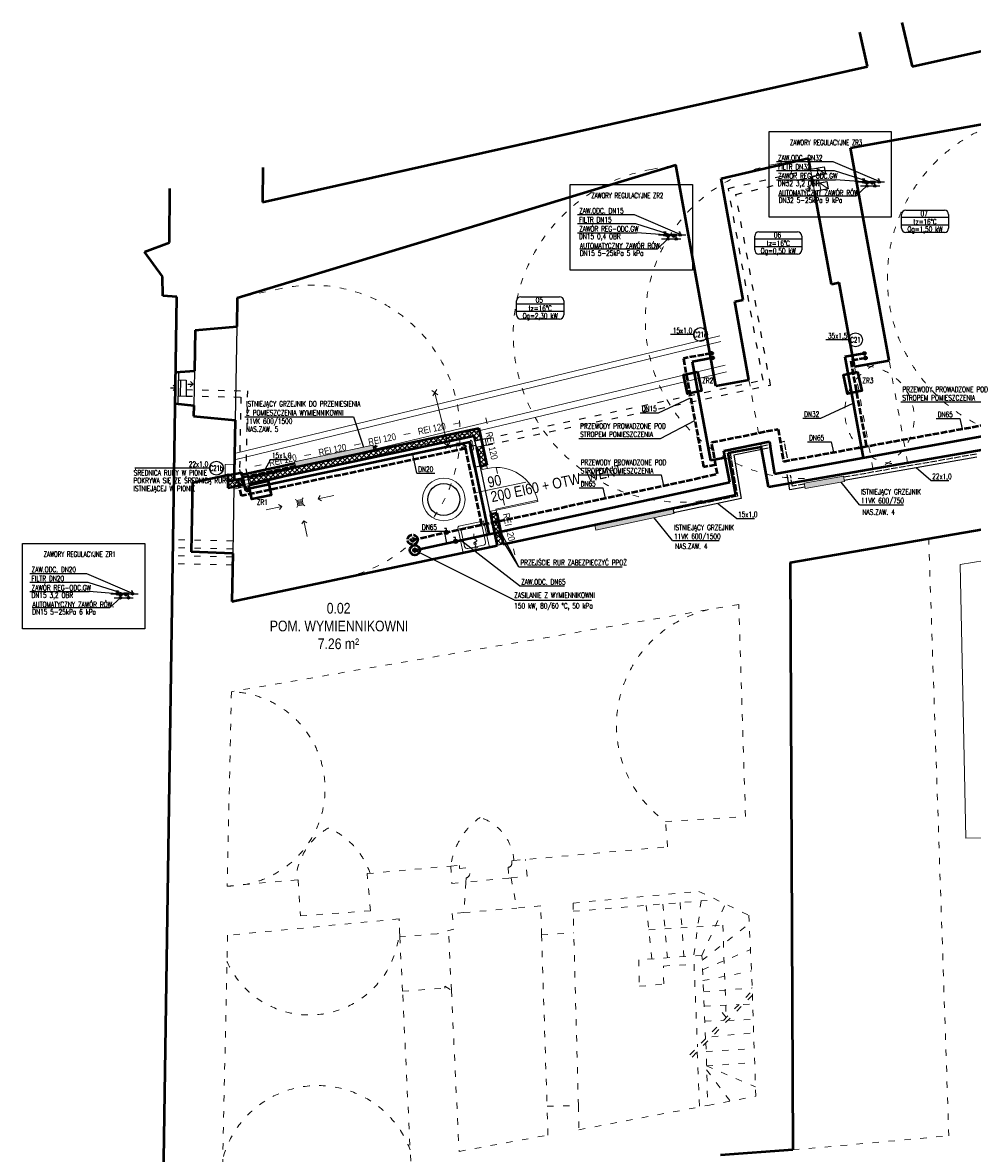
# Model space of a CAD drawing. Header units: millimetres. Extents: x -127811 to -59050, y -244477 to -114521.
# Tile 4 of 30: x -64906 to -63125, y -132532 to -130411. Entities that reach past the tile are written whole.
import ezdxf
from ezdxf.enums import TextEntityAlignment as Align

# ---------------------------------------------------------------- set-up
doc = ezdxf.new("R2010")
doc.units = ezdxf.units.MM
doc.header["$MEASUREMENT"] = 0
doc.linetypes.add('ACAD_ISO02W100', pattern=[15, 12, -3])
doc.linetypes.add('XREF$0$ACAD_ISO03W100', pattern=[30, 12, -18])
for name, color, linetype, lineweight in [('arch wyposazenie', 144, 'Continuous', 13), ('grzejniki', 142, 'Continuous', 0), ('XREF$0$arch C', 8, 'Continuous', 13), ('XREF$0$arch drzwi', 8, 'Continuous', 13), ('XREF$0$arch H nowe', 8, 'Continuous', 5), ('XREF$0$arch H sciany zamurowania', 8, 'Continuous', 9), ('XREF$0$arch K', 8, 'Continuous', 25), ('XREF$0$arch kanaly co', 8, 'Continuous', 13), ('XREF$0$arch N', 8, 'XREF$0$ACAD_ISO03W100', 13), ('XREF$0$arch ozn', 8, 'Continuous', 9), ('XREF$0$arch ozn drzwi', 8, 'Continuous', 20), ('XREF$0$arch P', 8, 'Continuous', 50), ('XREF$0$arch ppoż', 8, 'Continuous', 20), ('XREF$0$arch W', 8, 'Continuous', 5), ('XREF$0$arch wyposazenie', 8, 'Continuous', 13)]:
    doc.layers.add(name, color=color, linetype=linetype, lineweight=lineweight)
for name, color, linetype in [('TM_co ewen. zasilanie', 172, 'Continuous'), ('TM_co ewent powrot', 172, 'ACAD_ISO02W100'), ('TM_co istn powrot', 84, 'ACAD_ISO02W100'), ('TM_co istn zasilanie', 84, 'Continuous'), ('TM_co odbiorniki', 7, 'Continuous'), ('TM_co odnosniki', 1, 'Continuous'), ('TM_co opis', 2, 'Continuous'), ('TM_co powrot', 240, 'ACAD_ISO02W100'), ('TM_co urzadzenia', 7, 'Continuous'), ('TM_co zasilanie', 240, 'Continuous'), ('TM_odnosniki', 1, 'Continuous'), ('TM_opis', 2, 'Continuous'), ('XREF', 8, 'Continuous')]:
    doc.layers.add(name, color=color, linetype=linetype)
doc.styles.add('TM', font='romans.shx', dxfattribs={"width": 0.65})
doc.styles.add('XREF$0$arch arial nar', font='ARIALN.TTF')
doc.styles.add('XREF$0$Standard', font='txt')

# ---------------------------------------------------------------- blocks, each defined once
blk = doc.blocks.new('złączka do węża')
for p, q in [((0, 0), (0, -10)), ((-5, -5), (5, -5))]:
    blk.add_line(p, q)
at = {"start_tangent": (-0.020138, -0.999797), "end_tangent": (0.22984, -0.973228)}
blk.add_spline([(0, -10), (3.1, -14.4), (-2.4, -18.4), (6.2, -21.7), (1.7, -28.3), (2.7, -40)], degree=3, dxfattribs=at)
blk = doc.blocks.new('A$C456C1FC1')
at = {"color": 0, "linetype": 'Continuous'}
for p, q in [((23, 0), (-23, 0)), ((-25, -48), (-25, -2)), ((25, -48), (25, -2)), ((-23, -50), (23, -50))]:
    blk.add_line(p, q, dxfattribs=at)
at = {"color": 0}
for p, q in [((-20, -40.5), (-20, -10.4)), ((-15, -5.5), (15, -5.5)), ((20, -40.5), (20, -10.4)), ((-15, -45.5), (15, -45.5))]:
    blk.add_line(p, q, dxfattribs=at)
blk.add_circle((0, -11.6), 2.09, dxfattribs=at)
at = {"color": 0, "linetype": 'Continuous'}
for centre, start, end in [((23, -2), 0, 90), ((-23, -2), 90, 180), ((-23, -48), 180, 270), ((23, -48), 270, 0)]:
    blk.add_arc(centre, 2, start, end, dxfattribs=at)
at = {"color": 0}
for centre, start, end in [((-15, -10.4), 90, 180), ((15, -10.4), 0, 90), ((-15, -40.5), 180, 270), ((15, -40.5), 270, 0)]:
    blk.add_arc(centre, 5, start, end, dxfattribs=at)
blk = doc.blocks.new('*U105')
at = {"layer": 'XREF$0$arch ozn'}
blk.add_line((0, 0), (0, -47.4), dxfattribs=at)
at = {"layer": 'XREF$0$arch ozn drzwi', "style": 'XREF$0$arch arial nar'}
for tag, p in [('WYS.', (-7, -12.3)), ('SZER.', (7, -12.3))]:
    blk.add_attdef(tag, text='', height=10, rotation=270, dxfattribs=at).set_placement(p, align=Align.MIDDLE_LEFT)
blk = doc.blocks.new('XREF$0$strz')
at = {"color": 0}
for p in [(5, 5), (10, 0), (5, -5)]:
    blk.add_line(p, (0, 0), dxfattribs=at)
blk = doc.blocks.new('XREF$0$went')
at = {"layer": 'XREF$0$arch C'}
blk.add_line((0, 2.5), (0, -2.5), dxfattribs=at)
for points in [[(0, 0), (-4.5, 2), (-9.5, 0), (-4.5, -2), (0, 0)], [(0, 0), (4.5, 2), (9.5, 0), (4.5, -2), (0, 0)]]:
    blk.add_spline(points, degree=3, dxfattribs=at)
blk = doc.blocks.new('*U82')
at = {"layer": 'XREF$0$arch ppoż'}
for p, q in [((-3.5, 0), (3.5, 0)), ((59.5, 0), (52.5, 0)), ((115.5, 0), (108.5, 0)), ((171.5, 0), (164.5, 0)), ((227.5, 0), (220.5, 0))]:
    blk.add_line(p, q, dxfattribs=at)
at = {"layer": 'XREF$0$arch ppoż', "style": 'XREF$0$arch arial nar'}
for p in [(28, 0), (84, 0), (140, 0), (196, 0)]:
    blk.add_text('REI 120', height=7.5, dxfattribs=at).set_placement(p, align=Align.MIDDLE_CENTER)
blk = doc.blocks.new('*U83')
at = {"layer": 'XREF$0$arch ppoż'}
for p, q in [((-3.5, 0), (3.5, 0)), ((59.5, 0), (52.5, 0))]:
    blk.add_line(p, q, dxfattribs=at)
at = {"layer": 'XREF$0$arch ppoż', "style": 'XREF$0$arch arial nar'}
blk.add_text('REI 120', height=7.5, dxfattribs=at).set_placement((28, 0), align=Align.MIDDLE_CENTER)
blk = doc.blocks.new('XREF$0$wpust podłogowy')
at = {"color": 0}
for p, q in [((-5.7, 5.7), (-7.5, 7.5)), ((-5, 5), (5, 5)), ((-5, 5), (-5, -5)), ((-3.5, 3), (3.5, 3)), ((-3.5, 1), (3.5, 1)), ((5, 5), (5, -5)), ((5.7, 5.7), (7.5, 7.5)), ((-7.5, -7.5), (-5.7, -5.7)), ((-5, -5), (5, -5)), ((-3.5, -1), (3.5, -1)), ((-3.5, -3), (3.5, -3)), ((7.5, -7.5), (5.7, -5.7))]:
    blk.add_line(p, q, dxfattribs=at)
blk = doc.blocks.new('XREF$0$złączka do węża')
for p, q in [((0, 0), (0, -10)), ((-5, -5), (5, -5))]:
    blk.add_line(p, q)
at = {"start_tangent": (-0.020138, -0.999797), "end_tangent": (0.22984, -0.973228)}
blk.add_spline([(0, -10), (3.1, -14.4), (-2.4, -18.4), (6.2, -21.7), (1.7, -28.3), (2.7, -40)], degree=3, dxfattribs=at)
blk = doc.blocks.new('XREF$0$A$C456C1FC1')
at = {"color": 0, "linetype": 'Continuous'}
for p, q in [((23, 0), (-23, 0)), ((-25, -48), (-25, -2)), ((25, -48), (25, -2)), ((-23, -50), (23, -50))]:
    blk.add_line(p, q, dxfattribs=at)
at = {"color": 0}
for p, q in [((-20, -40.5), (-20, -10.4)), ((-15, -5.5), (15, -5.5)), ((20, -40.5), (20, -10.4)), ((-15, -45.5), (15, -45.5))]:
    blk.add_line(p, q, dxfattribs=at)
blk.add_circle((0, -11.6), 2.09, dxfattribs=at)
at = {"color": 0, "linetype": 'Continuous'}
for centre, start, end in [((23, -2), 0, 90), ((-23, -2), 90, 180), ((-23, -48), 180, 270), ((23, -48), 270, 0)]:
    blk.add_arc(centre, 2, start, end, dxfattribs=at)
at = {"color": 0}
for centre, start, end in [((-15, -10.4), 90, 180), ((15, -10.4), 0, 90), ((-15, -40.5), 180, 270), ((15, -40.5), 270, 0)]:
    blk.add_arc(centre, 5, start, end, dxfattribs=at)
blk = doc.blocks.new('XREF')
at = {"layer": 'XREF$0$arch H sciany zamurowania'}
h = blk.add_hatch(dxfattribs=at)
h.set_pattern_fill('ANSI37', color=256, scale=2, angle=0.242)
h.set_pattern_definition([(45.2420383, (0, 0), (-4.50905588, 4.4711201), []), (135.2420383, (0, 0), (-4.4711201, -4.50905588), [])])
h.paths.add_polyline_path([(-64495.5, -131266.1), (-64509.2, -131269), (-64509.3, -131256.9), (-64521.3, -131259.5), (-64521.2, -131283.8), (-64493, -131277.9)])
h.paths.add_polyline_path([(-64085.6, -131179.4), (-64483.8, -131263.6), (-64481.3, -131275.4), (-64085.8, -131191.7, 0.011081)])
h.paths.add_polyline_path([(-64050.4, -131171.9), (-64085.6, -131179.4, -0.011081), (-64085.8, -131191.7), (-64059.7, -131186.1), (-64057.6, -131195.9), (-64045.9, -131193.4)])
h.paths.add_polyline_path([(-64043.4, -131205.2), (-64055.1, -131207.7), (-64047.7, -131242.8), (-64047.5, -131243.9), (-64035.7, -131241.4)])
h.paths.add_polyline_path([(-64016.7, -131331.4), (-64028.4, -131333.9), (-64016.2, -131391.6), (-64004.5, -131389.1)])
blk.add_line((-64099.1, -131194.5), (-64469.3, -131272.8))
blk.add_lwpolyline([(-64021.1, -131368.4), (-64058.6, -131191)])
at = {"layer": 'XREF$0$arch C'}
for p, q in [((-63425.9, -130699.9), (-63428.4, -130686.1)), ((-63416.6, -130684), (-63400.3, -130695.3)), ((-63423.4, -130713.7), (-63420.9, -130727.5)), ((-63411.6, -130711.6), (-63395.4, -130722.8)), ((-64057.6, -131195.9), (-64055.1, -131207.7)), ((-64038.5, -131191.9), (-64036.1, -131203.6)), ((-64508.9, -131239.4), (-64526.2, -131239.8)), ((-64526.2, -131239.8), (-64526, -131269)), ((-64521.3, -131259.5), (-64509.3, -131256.9)), ((-64526, -131269), (-64509.4, -131269.3)), ((-64495.5, -131266.1), (-64483.8, -131263.6)), ((-64493, -131277.9), (-64481.3, -131275.4)), ((-64322.2, -131297.9), (-64351.6, -131304.1)), ((-64322.2, -131297.9), (-64351.6, -131304.1)), ((-64351.6, -131304.1), (-64347.8, -131298.3)), ((-64351.6, -131304.1), (-64345.7, -131308)), ((-64449.4, -131324.9), (-64420.1, -131318.6)), ((-64449.4, -131324.9), (-64420.1, -131318.6)), ((-64420.1, -131318.6), (-64425.9, -131314.8)), ((-64420.1, -131318.6), (-64423.9, -131324.5)), ((-64378.6, -131345.6), (-64382.4, -131351.5)), ((-64372.4, -131375), (-64378.6, -131345.6)), ((-64378.6, -131345.6), (-64372.7, -131349.5)), ((-64372.4, -131375), (-64378.6, -131345.6)), ((-63147.8, -131427.7), (-62745.8, -131359.8)), ((-64016.2, -131391.6), (-63997.1, -131387.6)), ((-63137.2, -131940.8), (-63147.8, -131427.7)), ((-63050.2, -131938.6), (-63137.2, -131940.8))]:
    blk.add_line(p, q, dxfattribs=at)
for points in [[(-63402.8, -130681.5), (-63416.6, -130684), (-63414.1, -130697.8), (-63400.3, -130695.3)], [(-63397.8, -130709.1), (-63411.6, -130711.6), (-63409.1, -130725.3), (-63395.4, -130722.8)]]:
    blk.add_lwpolyline(points, close=True, dxfattribs=at)
blk.add_circle((-64116.2, -131305.4), 40, dxfattribs=at)
at = {"layer": 'XREF$0$arch drzwi'}
blk.add_line((-64018.9, -131284.8), (-64033.5, -131287.9), dxfattribs=at)
for points in [[(-64044.3, -131249.3), (-64045.5, -131243.5), (-64035.7, -131241.4), (-64034.5, -131247.3)], [(-64026.5, -131333.5), (-64027.7, -131327.6), (-64017.9, -131325.5), (-64016.7, -131331.4)], [(-64017.9, -131325.5), (-64018.3, -131323.6), (-63940.1, -131307), (-63939.7, -131309)]]:
    blk.add_lwpolyline(points, close=True, dxfattribs=at)
blk.add_arc((-64017.9, -131325.5), 80, 11.9506, 101.9506, dxfattribs=at)
at = {"layer": 'XREF$0$arch K', "linetype": 'XREF$0$ACAD_ISO03W100'}
for p, q in [((-63582.5, -130722), (-63428.4, -130686.1)), ((-63568.3, -130733.1), (-63425.9, -130699.9)), ((-63517.4, -131081.6), (-63582.5, -130722)), ((-63503.5, -131090.9), (-63568.3, -130733.1)), ((-64038.5, -131191.9), (-63517.4, -131081.6)), ((-64036.1, -131203.6), (-63503.5, -131090.9)), ((-64599.5, -131111.4), (-64496.7, -131113.4)), ((-64599.3, -131099.4), (-64484.4, -131101.7)), ((-64493, -131277.9), (-64495.5, -131266.1)), ((-64481.3, -131275.4), (-64483.8, -131263.6))]:
    blk.add_line(p, q, dxfattribs=at)
at = {"layer": 'XREF$0$arch K'}
for p, q in [((-64504.2, -130981.3), (-64507.4, -131156.8)), ((-64613.6, -131066.1), (-64614.8, -131126.1)), ((-64583.8, -131064.3), (-64585, -131129.1)), ((-64613.9, -131081.1), (-64598.9, -131081.4)), ((-64609.9, -131081.2), (-64610.5, -131111.2)), ((-64598.9, -131081.4), (-64599.5, -131111.4)), ((-64614.5, -131111.1), (-64599.5, -131111.4)), ((-64038.5, -131191.9), (-64057.6, -131195.9)), ((-64036.1, -131203.6), (-64055.1, -131207.7)), ((-64509.7, -131281.4), (-64512, -131406.9))]:
    blk.add_line(p, q, dxfattribs=at)
for points in [[(-63428.4, -130686.1), (-63402.8, -130681.5), (-63400.3, -130695.3), (-63425.9, -130699.9)], [(-63423.4, -130713.7), (-63397.8, -130709.1), (-63395.4, -130722.8), (-63420.9, -130727.5)]]:
    blk.add_lwpolyline(points, dxfattribs=at)
at = {"layer": 'XREF$0$arch K', "linetype": 'XREF$0$ACAD_ISO03W100'}
for points in [[(-64496.7, -131113.4), (-64499.1, -131249), (-64495.5, -131266.1)], [(-64484.4, -131101.7), (-64487.1, -131247.9), (-64483.8, -131263.6)]]:
    blk.add_lwpolyline(points, dxfattribs=at)
at = {"layer": 'XREF$0$arch K'}
blk.add_lwpolyline([(-64067.7, -131206.2), (-64056, -131203.7), (-64047.7, -131242.8), (-64059.4, -131245.3)], close=True, dxfattribs=at)
blk.add_circle((-64116.2, -131305.4), 30, dxfattribs=at)
at = {"layer": 'XREF$0$arch kanaly co'}
for p, q in [((-64508.6, -131219.2), (-63598.6, -130998.3)), ((-63596.7, -131009.1), (-64508.8, -131231)), ((-63586.3, -131066.1), (-64509.7, -131286.4)), ((-64509.5, -131274.4), (-63588.6, -131053.6)), ((-64138.7, -131101.3), (-64127.1, -131109.3)), ((-64136.9, -131111.1), (-64128.9, -131099.4)), ((-64132.9, -131105.3), (-64108.8, -131204.6)), ((-64114.6, -131200.6), (-64103, -131208.6)), ((-64112.8, -131210.5), (-64104.8, -131198.8))]:
    blk.add_line(p, q, dxfattribs=at)
at = {"layer": 'XREF$0$arch N'}
for p, q in [((-63493.9, -130676.4), (-63432.2, -130665.2)), ((-63727.5, -130686.4), (-63680.7, -130677.9)), ((-64420.8, -130909.5), (-64503.3, -130927)), ((-63246.4, -131236.4), (-63281.2, -131044.5)), ((-63311.4, -131247.7), (-63346.2, -131055.8)), ((-63543.9, -131081), (-63521.1, -131206.9)), ((-64521.3, -131259.5), (-64509.3, -131256.9)), ((-63387.9, -131261.4), (-63326.2, -131250.2)), ((-63615.3, -131305.3), (-63568.6, -131296.9)), ((-64511.6, -131383.1), (-64623.8, -131381)), ((-64016.2, -131391.6), (-64004.5, -131389.1)), ((-64511.8, -131398.1), (-64624, -131396)), ((-64512.4, -131428.1), (-64624.5, -131426)), ((-64512.1, -131413.1), (-64624.2, -131411))]:
    blk.add_line(p, q, dxfattribs=at)
at = {"layer": 'XREF$0$arch N', "linetype": 'XREF$0$ACAD_ISO03W100'}
for p, q in [((-63169.1, -132499.3), (-63206.9, -131378.8)), ((-63563.1, -131502.5), (-64514.4, -131666.1)), ((-63550.3, -131900.4), (-63563.1, -131502.5)), ((-64514.4, -131666.1), (-64522.2, -132030.7)), ((-63700.2, -131909.8), (-63550.3, -131900.4)), ((-63696.6, -131957.1), (-63700.2, -131909.8)), ((-63984.6, -131982.8), (-63696.6, -131957.1)), ((-63988.8, -131983.6), (-63984.6, -131982.8)), ((-63960, -132012.4), (-63962.8, -131980.8)), ((-64259.8, -132007.3), (-64103.1, -131993.3)), ((-64103.1, -131993.3), (-64086.7, -131991.9)), ((-64103.1, -131993.3), (-64100.9, -132025.7)), ((-64086.7, -131991.9), (-64086.9, -131997.6)), ((-64086.9, -131997.6), (-64074, -131996.7)), ((-63995.5, -131995.2), (-63994, -132015.6)), ((-63988.8, -131989.8), (-63988.8, -131983.6)), ((-64522.2, -132030.7), (-64389.4, -132018.8)), ((-64389.4, -132018.8), (-64385, -132086.6)), ((-64253.5, -132077.2), (-64259.8, -132007.3)), ((-64100.9, -132025.7), (-64074.6, -132023.2)), ((-64074.6, -132023.2), (-64078.4, -132080.5)), ((-63994, -132015.6), (-64074.6, -132023.2)), ((-64074.6, -132023.2), (-64074.1, -132015.9)), ((-63994, -132015.6), (-63990, -132015.3)), ((-63990, -132015.3), (-63960, -132012.4)), ((-63990, -132015.3), (-63979.3, -132071.9)), ((-63873.7, -132062.5), (-63637.7, -132040.6)), ((-63637.7, -132040.6), (-63544.1, -132085.5)), ((-63934.4, -132068), (-63979.3, -132071.9)), ((-63932.7, -132122.2), (-63934.4, -132068)), ((-63873.7, -132062.5), (-63872.3, -132118.4)), ((-63873.3, -132078.1), (-63605, -132056.3)), ((-63725.7, -132167.2), (-63736.8, -132067)), ((-63705.2, -132064.4), (-63696.7, -132165.3)), ((-63672.8, -132061.8), (-63666, -132163.2)), ((-63633.5, -132058.6), (-63647.3, -132161.9)), ((-63632.1, -132160.9), (-63588.2, -132064.3)), ((-64385, -132086.6), (-64253.5, -132077.2)), ((-64078.4, -132080.5), (-64100.2, -132082.4)), ((-64100.2, -132082.4), (-64097.4, -132111.8)), ((-64078.4, -132080.5), (-63979.3, -132071.9)), ((-63544.1, -132085.5), (-63537.4, -132227.1)), ((-64200.1, -132092.3), (-64521.7, -132123)), ((-64198.5, -132125.9), (-64200.1, -132092.3)), ((-63731.7, -132113), (-63592.9, -132104.1)), ((-63631.7, -132170), (-63543.3, -132101.4)), ((-63592.9, -132104.1), (-63586.6, -132277.5)), ((-64521.7, -132123), (-64532, -132611)), ((-64128.4, -132120.2), (-64198.5, -132125.9)), ((-64198.5, -132125.9), (-64193.5, -132227.9)), ((-64097.4, -132111.8), (-64128.4, -132120.2)), ((-64101.9, -132226.7), (-64107.2, -132114.4)), ((-63932.7, -132122.2), (-63872.3, -132118.4)), ((-63932.7, -132122.2), (-63922.5, -132443.8)), ((-63863.8, -132442.3), (-63872.3, -132118.4)), ((-63631, -132187.6), (-63541, -132150)), ((-63632.1, -132160.9), (-63750.4, -132168.9)), ((-63750.4, -132168.9), (-63749.3, -132218.7)), ((-63625.4, -132317.1), (-63632.1, -132160.9)), ((-63704.2, -132180.7), (-63646.9, -132177.5)), ((-63703.7, -132214.4), (-63704.2, -132180.7)), ((-63646.9, -132177.5), (-63640.4, -132332.5)), ((-63630.1, -132208.1), (-63539.2, -132189.9)), ((-63749.3, -132218.7), (-63703.7, -132214.4)), ((-64193.5, -132227.9), (-64114.4, -132222.3)), ((-64178.2, -132546.7), (-64193.5, -132227.9)), ((-64114.4, -132222.3), (-64114.2, -132218.2)), ((-64114.2, -132218.2), (-64101.9, -132226.7)), ((-64101.9, -132226.7), (-64087.4, -132528.6)), ((-63654.7, -132347.1), (-63537.4, -132227.1)), ((-63537.4, -132235.3), (-63654.6, -132355.7)), ((-63629.2, -132229.4), (-63537.7, -132221.8)), ((-63531, -132425), (-63537.7, -132227.4)), ((-63628, -132256.2), (-63562.9, -132253.2)), ((-63554.6, -132252.9), (-63536.8, -132252.3)), ((-63586.6, -132277.5), (-63600, -132260.3)), ((-63626.8, -132283.9), (-63591.5, -132282.5)), ((-63583.5, -132282.7), (-63535.9, -132281)), ((-63613.3, -132313.3), (-63535, -132306.1)), ((-63640.7, -132341.4), (-63636.7, -132445)), ((-63624.7, -132324.9), (-63621.2, -132442.1)), ((-63624.2, -132341), (-63534, -132335.8)), ((-63623.4, -132368.2), (-63533.1, -132361.3)), ((-63623.4, -132368.2), (-63531.5, -132407.6)), ((-63623.2, -132375.5), (-63578.8, -132434.1)), ((-63621.2, -132442.1), (-63531, -132425)), ((-63922.5, -132443.8), (-63863.8, -132442.3)), ((-63920.8, -132497.8), (-63922.5, -132443.8)), ((-63863.8, -132442.3), (-63862.6, -132487.7)), ((-63862.6, -132487.7), (-63621.2, -132442.1)), ((-64087.4, -132528.6), (-63920.8, -132497.8)), ((-63461.6, -132525.6), (-63169.1, -132499.3))]:
    blk.add_line(p, q, dxfattribs=at)
at = {"layer": 'XREF$0$arch N'}
for centre, radius, start, end in [((-62977, -130890.2), 307.4, 100.2714, 282.214), ((-63671.4, -130995.9), 314.5, 100.2714, 280.2714), ((-63440.9, -130968.9), 297.3, 100.2714, 280.2714), ((-64363.3, -131181.2), 277.7, 281.9506, 101.9506), ((-63266.6, -131141), 97.5, 98.6131, 278.6131), ((-63331.6, -131152.2), 97.5, 278.6131, 98.6131)]:
    blk.add_arc(centre, radius, start, end, dxfattribs=at)
at = {"layer": 'XREF$0$arch N', "linetype": 'XREF$0$ACAD_ISO03W100'}
for centre, radius, start, end in [((-63569.4, -131729.3), 222.9, 103.0325, 234.0781), ((-64521.2, -131848.3), 182.4, 269.7031, 87.8611), ((-63970.5, -132011), 133.8, 125.2893, 172.3906), ((-64077.2, -131990), 92.9, 4.4465, 71.5109), ((-64270.1, -132029.6), 124.5, 119.8898, 175.2291), ((-64391, -132053.6), 144.5, 18.9212, 65.9673), ((-64077.4, -132006.3), 10.1, 288.8541, 70.6142), ((-63995, -131989), 6.23, 264.9488, 352.7201), ((-64368.2, -132103.5), 169.1, 203.943, 358.1044), ((-64352.3, -132589.4), 184.4, 20.1909, 165.128)]:
    blk.add_arc(centre, radius, start, end, dxfattribs=at)
at = {"layer": 'XREF$0$arch P'}
for p, q in [((-63257.4, -130410.9), (-63238, -130493.5)), ((-63238, -130493.5), (-62883.6, -130413.5)), ((-63321.9, -130493.1), (-63336.1, -130428.8)), ((-64456, -130747.5), (-63321.9, -130493.1)), ((-63353.4, -130646), (-62980, -130578.4)), ((-63281.2, -131044.5), (-63353.4, -130646)), ((-63596.1, -130703.4), (-63432.2, -130665.2)), ((-63428.4, -130686.1), (-63432.2, -130665.2)), ((-64503.3, -130927), (-63680.7, -130677.9)), ((-64455.2, -130682.8), (-64456, -130747.5)), ((-63605.7, -131092.2), (-63680.7, -130677.9)), ((-63554.8, -130931.3), (-63596.1, -130703.4)), ((-63423.4, -130713.7), (-63425.9, -130699.9)), ((-64630.3, -130823.2), (-64629.7, -130722.4)), ((-63389.4, -130901.3), (-63420.9, -130727.5)), ((-64677.3, -130841.2), (-64630.3, -130823.2)), ((-64643.8, -130887.3), (-64677.3, -130841.2)), ((-64642.9, -130923.4), (-64643.8, -130887.3)), ((-63389.4, -130901.3), (-63374.7, -130898.6)), ((-63346.2, -131055.8), (-63374.7, -130898.6)), ((-64617, -130925.4), (-64642.9, -130923.4)), ((-64642.4, -132635.7), (-64617, -130925.4)), ((-64503.3, -130927), (-64504.2, -130981.3)), ((-63570.5, -130934.1), (-63554.8, -130931.3)), ((-63543.9, -131081), (-63570.5, -130934.1)), ((-64582.4, -130987.7), (-64504.2, -130981.3)), ((-64582.4, -130987.7), (-64583.8, -131064.3)), ((-63346.2, -131055.8), (-63281.2, -131044.5)), ((-64619.1, -131066.4), (-64583.7, -131064.3)), ((-63605.7, -131092.2), (-63543.9, -131081)), ((-64620, -131125.6), (-64585, -131129.1)), ((-64585, -131129.1), (-64585.3, -131149)), ((-64585.3, -131149), (-64507.4, -131156.8)), ((-64507.4, -131156.8), (-64509.3, -131256.9)), ((-64483.8, -131263.6), (-64050.4, -131171.9)), ((-64050.4, -131171.9), (-64035.7, -131241.4)), ((-64481.3, -131275.4), (-64059.7, -131186.1)), ((-64059.7, -131186.1), (-64057.6, -131195.9)), ((-64055.1, -131207.7), (-64047.5, -131243.9)), ((-63582.8, -131218.1), (-63521.1, -131206.9)), ((-63568.6, -131296.9), (-63582.8, -131218.1)), ((-63507.5, -131281.7), (-63521.1, -131206.9)), ((-63507.5, -131281.7), (-63033.3, -131199.5)), ((-64587.6, -131273.5), (-64521.3, -131259.5)), ((-64521.3, -131259.5), (-64521.2, -131283.8)), ((-64509.3, -131256.9), (-64509.2, -131269)), ((-64035.7, -131241.4), (-64047.5, -131243.9)), ((-64587.6, -131273.5), (-64590, -131404)), ((-64521.2, -131283.8), (-64493, -131277.9)), ((-64509.2, -131269), (-64495.5, -131266.1)), ((-64004.5, -131389.1), (-63568.6, -131296.9)), ((-63466.4, -131423.7), (-62775.7, -131304.1)), ((-64016.7, -131331.4), (-64028.4, -131333.9)), ((-64028.4, -131333.9), (-64016.2, -131391.6)), ((-64016.7, -131331.4), (-64004.5, -131389.1)), ((-64512, -131406.9), (-64590, -131404)), ((-64513.6, -131496.9), (-64016.2, -131391.6)), ((-64512, -131406.9), (-64513.6, -131496.9)), ((-63466.4, -131423.7), (-63461.6, -132525.6)), ((-63461.6, -132525.6), (-63597, -132535.8))]:
    blk.add_line(p, q, dxfattribs=at)
at = {"layer": 'XREF$0$arch C', "xscale": 1.7, "yscale": 1.7, "zscale": 1.7}
for name, p, rotation in [('*U82', (-64464.6, -131241.8), 11.95062061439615), ('*U83', (-64036.1, -131158), 281.9506206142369), ('*U83', (-64003.8, -131310.6), 281.9506206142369)]:
    blk.add_blockref(name, p, dxfattribs=dict(at, rotation=rotation))
at = {"layer": 'XREF$0$arch C', "zscale": 0.75, "rotation": 11.950620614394}
blk.add_blockref('XREF$0$wpust podłogowy', (-64385.8, -131311.4), dxfattribs=at)
at = {"layer": 'XREF$0$arch H nowe', "rotation": 281.950620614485}
blk.add_blockref('XREF$0$went', (-64063.7, -131203.4), dxfattribs=at)
at = {"layer": 'XREF$0$arch K'}
for p, rotation in [((-63428.3, -130721.7), 190.2713574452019), ((-64618.7, -131096), 178.8762281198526), ((-64586.3, -131089.2), 178.8762281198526), ((-64073.5, -131205.4), 191.9506206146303), ((-64484, -131291.3), 101.9506206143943)]:
    blk.add_blockref('XREF$0$strz', p, dxfattribs=dict(at, rotation=rotation))
at = {"layer": 'XREF$0$arch ozn drzwi', "xscale": 2, "yscale": 2, "zscale": 2, "rotation": 101.9506206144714}
blk.add_blockref('*U105', (-64054.8, -131292.4), dxfattribs=at).add_auto_attribs({'WYS.': '200 EI60 + OTW. WENT.', 'SZER.': '90'})
at = {"layer": 'XREF$0$arch wyposazenie', "xscale": -1, "rotation": 191.9506206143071}
blk.add_blockref('XREF$0$A$C456C1FC1', (-64055.3, -131399.9), dxfattribs=at)
at = {"layer": 'XREF$0$arch wyposazenie', "xscale": -0.7499999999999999, "yscale": 0.75, "zscale": 0.75, "rotation": 191.9506206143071}
blk.add_blockref('XREF$0$złączka do węża', (-64055.3, -131399.9), dxfattribs=at)
at = {"layer": 'XREF$0$arch kanaly co', "insert": (-64083.5, -131204.8), "char_height": 12, "attachment_point": 5, "style": 'XREF$0$Standard'}
blk.add_mtext_dynamic_manual_height_columns('PS', width=71.788, gutter_width=12.5, heights=[0], dxfattribs=at)
at = {"layer": 'XREF$0$arch W', "insert": (-64473.6, -131499.5), "char_height": 20, "width": 318.356, "attachment_point": 1, "style": 'XREF$0$arch arial nar'}
blk.add_mtext('\\pi137.94347;0.02 \\P\\pi31.23815;POM. WYMIENNIKOWNI\\P\\pi121.05397;7.26 m²', dxfattribs=at)
blk = doc.blocks.new('A$C32620657')
at = {"layer": 'TM_odnosniki'}
for p, q in [((-12840.7, 45310.9), (-12840.7, 45363)), ((-12824.7, 45379), (-12679.7, 45379)), ((-12663.7, 45363), (-12663.7, 45310.9)), ((-12663.7, 45351), (-12840.7, 45351)), ((-12663.7, 45323), (-12840.7, 45323)), ((-12663.7, 45323), (-12840.7, 45323)), ((-12663.7, 45323), (-12840.7, 45323)), ((-12679.7, 45294.9), (-12824.7, 45294.9))]:
    blk.add_line(p, q, dxfattribs=at)
for centre, start, end in [((-12824.7, 45363), 90, 180), ((-12679.7, 45363), 360, 90), ((-12824.7, 45310.9), 180, 270), ((-12679.7, 45310.9), 270, 360)]:
    blk.add_arc(centre, 16, start, end, dxfattribs=at)

msp = doc.modelspace()

# ---------------------------------------------------------------- hatches: boundary and pattern name
at = {"layer": 'grzejniki'}
h = msp.add_hatch(color=256, dxfattribs=at)
h.dxf.hatch_style = 1
h.paths.add_polyline_path([(-64395.8, -131235.1), (-64249.1, -131203.8), (-64247, -131213.5), (-64393.7, -131244.9)])
h = msp.add_hatch(color=256, dxfattribs=at)
h.dxf.hatch_style = 1
h.paths.add_polyline_path([(-63440.4, -131274.7), (-63366.6, -131261.8), (-63364.8, -131271.7), (-63438.7, -131284.6)])
h = msp.add_hatch(color=256, dxfattribs=at)
h.dxf.hatch_style = 1
h.paths.add_polyline_path([(-63833.2, -131353.3), (-63686.6, -131322), (-63684.5, -131331.8), (-63831.2, -131363.1)])

# ---------------------------------------------------------------- linework, layer by layer
for points in [[(-64395.8, -131235.1), (-64249.1, -131203.8), (-64247, -131213.5), (-64393.7, -131244.9)], [(-63440.4, -131274.7), (-63366.6, -131261.8), (-63364.8, -131271.7), (-63438.7, -131284.6)], [(-63833.2, -131353.3), (-63686.6, -131322), (-63684.5, -131331.8), (-63831.2, -131363.1)]]:
    msp.add_lwpolyline(points, close=True, dxfattribs=at)
at = {"layer": 'TM_co ewen. zasilanie', "lineweight": 30, "ltscale": 3}
msp.add_circle((-64520.3, -131259.8), 2, dxfattribs=at)
at = {"layer": 'TM_co ewent powrot', "lineweight": 30, "ltscale": 3}
msp.add_circle((-64520.4, -131271), 2, dxfattribs=at)
at = {"layer": 'TM_co istn powrot'}
for p, q in [((-63477.3, -131197), (-63483.1, -131198.2)), ((-63471.9, -131227.4), (-63477.3, -131197)), ((-63509, -131203.5), (-63579.3, -131217.9)), ((-63579.3, -131217.9), (-63565.3, -131299.1)), ((-63117.5, -131220.5), (-63366.2, -131263.8)), ((-63462.4, -131280.6), (-63466.1, -131260)), ((-63440.1, -131276.7), (-63462.4, -131280.6)), ((-63565.3, -131299.1), (-63686, -131324.6))]:
    msp.add_line(p, q, dxfattribs=at)
at = {"layer": 'TM_co istn zasilanie'}
for p, q in [((-63507.6, -131209.3), (-63572.4, -131222.6)), ((-63477.6, -131229.4), (-63482.2, -131204.1)), ((-63572.4, -131222.6), (-63558.4, -131303.8)), ((-63116.5, -131226.4), (-63365.2, -131269.7)), ((-63467.3, -131287.5), (-63472.4, -131258.8)), ((-63439.1, -131282.6), (-63467.3, -131287.5)), ((-63558.4, -131303.8), (-63684.7, -131330.5))]:
    msp.add_line(p, q, dxfattribs=at)
at = {"layer": 'TM_co odbiorniki', "ltscale": 10}
for points in [[(-63300, -130704.9), (-63302.5, -130704.9)], [(-63300, -130707.4), (-63300, -130704.9)], [(-63307.6, -130712.4), (-63310.1, -130712.4)], [(-63307.6, -130714.9), (-63307.6, -130712.4)], [(-63680.4, -130811.8), (-63682.9, -130811.8)], [(-63680.4, -130814.3), (-63680.4, -130811.8)], [(-63672.9, -130804.3), (-63675.4, -130804.3)], [(-63672.9, -130806.8), (-63672.9, -130804.3)], [(-64111.3, -131359.9), (-64115, -131359.9)], [(-64111.3, -131363.6), (-64111.3, -131359.9)], [(-64094, -131376.6), (-64097.7, -131376.6)], [(-64094, -131380.3), (-64094, -131376.6)], [(-64707.2, -131484.8), (-64709.7, -131484.8)], [(-64707.2, -131487.3), (-64707.2, -131484.8)], [(-64699.7, -131477.3), (-64702.2, -131477.3)], [(-64699.7, -131479.8), (-64699.7, -131477.3)]]:
    msp.add_lwpolyline(points, dxfattribs=at)
for centre, major_axis in [((-63300, -130709.9), (2.5, 0)), ((-63307.6, -130717.4), (2.5, 0)), ((-63680.4, -130816.8), (2.5, 0)), ((-63672.9, -130809.3), (2.5, 0)), ((-64111.3, -131367.4), (3.75, 0)), ((-64094, -131384.1), (3.75, 0)), ((-64707.2, -131489.8), (2.5, 0)), ((-64699.7, -131482.3), (2.5, 0))]:
    msp.add_ellipse(centre, major_axis=major_axis, ratio=1, dxfattribs=at)
at = {"layer": 'TM_co odnosniki'}
for p, q in [((-63492.5, -130671.7), (-63386.5, -130671.7)), ((-63492.5, -130688.5), (-63383.8, -130688.5)), ((-63386.5, -130671.7), (-63297.5, -130709.9)), ((-63383.8, -130688.5), (-63310.8, -130711.4)), ((-63492.5, -130705.8), (-63381.4, -130705.8)), ((-63329.1, -130709.9), (-63381.4, -130705.8)), ((-63313.8, -130709.9), (-63340.9, -130709.9)), ((-63343.3, -130736.6), (-63322.8, -130717.4)), ((-63343.3, -130736.6), (-63488.3, -130736.6)), ((-63865.4, -130771.1), (-63759.3, -130771.1)), ((-63759.3, -130771.1), (-63670.4, -130809.3)), ((-63865.4, -130787.9), (-63756.7, -130787.9)), ((-63756.7, -130787.9), (-63683.6, -130810.8)), ((-63865.4, -130805.1), (-63754.3, -130805.1)), ((-63701.9, -130809.3), (-63754.3, -130805.1)), ((-63716.2, -130835.9), (-63695.7, -130816.8)), ((-63686.7, -130809.3), (-63713.8, -130809.3)), ((-63716.2, -130835.9), (-63861.2, -130835.9)), ((-63647.9, -130996.2), (-63690.7, -130996.2)), ((-63357, -131006.1), (-63399.9, -131006.1)), ((-63713.8, -131142.8, 49.9), (-63653.2, -131114.6)), ((-63409.2, -131153.2, 49.9), (-63348.6, -131125)), ((-63259, -131122.4, 55), (-63105.5, -131122.4, 40.6)), ((-64489.5, -131150.7), (-64394, -131150.7)), ((-64394, -131150.7), (-64285.2, -131150.7)), ((-64285.2, -131150.7), (-64266.7, -131207.5)), ((-63747.6, -131142.8, 60.9), (-63713.8, -131142.8, 49.9)), ((-63443.1, -131153.2, 60.9), (-63409.2, -131153.2, 49.9)), ((-63192.7, -131153.6, 60.9), (-63148.6, -131153.6, 46.5)), ((-63148.6, -131153.6, 46.5), (-63144.2, -131173.1)), ((-63709.5, -131191, 46.5), (-63645.3, -131157.2)), ((-63863.1, -131191, 60.9), (-63709.5, -131191, 46.5)), ((-63433.8, -131197.5, 54.8), (-63389.7, -131197.5, 40.4)), ((-63389.7, -131197.5, 40.4), (-63385.5, -131217)), ((-64441.1, -131230.8, 60.9), (-64451.9, -131249.7)), ((-64441.1, -131230.8, 60.9), (-64407.3, -131230.8, 49.9)), ((-64166.8, -131256.3, 60.9), (-64174.3, -131220.6)), ((-64555.5, -131246.8), (-64695.6, -131246.8)), ((-64166.8, -131256.3, 60.9), (-64133, -131256.3, 49.9)), ((-63862.2, -131259.3, 60.9), (-63708.6, -131259.3, 46.5)), ((-63708.6, -131259.3, 46.5), (-63704.3, -131279.5, 5.9)), ((-63202.9, -131269.9, 60.9), (-63230.1, -131246.2)), ((-63336.4, -131315.6), (-63371.2, -131272.8)), ((-63202.9, -131269.9, 60.9), (-63169.1, -131269.9, 49.9)), ((-63862.2, -131283.6, 60.9), (-63818.1, -131283.6, 46.5)), ((-63818.1, -131283.6, 46.5), (-63813.8, -131303.2, 6.1)), ((-63686.6, -131322), (-63684.5, -131331.8)), ((-63567.1, -131341.2, 60.9), (-63603.1, -131313.3)), ((-63336.4, -131315.6), (-63254, -131315.6)), ((-63687.1, -131382.6), (-63721.9, -131339.8)), ((-63567.1, -131341.2, 60.9), (-63533.3, -131341.2, 49.9)), ((-64159.8, -131365.2, 60.9), (-64115.7, -131365.2, 46.5)), ((-64115.7, -131365.2, 46.5), (-64110.8, -131387.7)), ((-63975.3, -131431.6, 60.9), (-64019.1, -131347.5)), ((-63975.3, -131431.6, 60.9), (-64014.9, -131367)), ((-63974.1, -131467.4), (-64084.7, -131382.1)), ((-63687.1, -131382.6), (-63599.7, -131382.6)), ((-63983.6, -131494.2), (-64173.3, -131399.1)), ((-63975.3, -131431.6, 60.9), (-63781.5, -131431.6, 46.5)), ((-64892.1, -131444.1), (-64786.1, -131444.1)), ((-64786.1, -131444.1), (-64697.2, -131482.3)), ((-64892.1, -131460.9), (-64783.4, -131460.9)), ((-64783.4, -131460.9), (-64710.4, -131483.8)), ((-63974.1, -131467.4), (-63889.7, -131467.4)), ((-64892.1, -131478.2), (-64781, -131478.2)), ((-64728.7, -131482.3), (-64781, -131478.2)), ((-64742.9, -131508.9), (-64722.5, -131489.8)), ((-64713.4, -131482.3), (-64740.6, -131482.3)), ((-63983.6, -131494.2), (-63839, -131494.2)), ((-64742.9, -131508.9), (-64887.9, -131508.9))]:
    msp.add_line(p, q, dxfattribs=at)
for points in [[(-63506.3, -130615.5), (-63277, -130615.5), (-63277, -130775.8), (-63506.3, -130775.8)], [(-63879.1, -130714.8), (-63649.9, -130714.8), (-63649.9, -130875.2), (-63879.1, -130875.2)], [(-64905.9, -131387.8), (-64676.6, -131387.8), (-64676.6, -131548.2), (-64905.9, -131548.2)]]:
    msp.add_lwpolyline(points, close=True, dxfattribs=at)
for centre, radius in [((-63634.9, -130996.2), 13), ((-63344, -131006.1), 13), ((-64542.5, -131246.8), 13), ((-64170.4, -131400.6), 3.25)]:
    msp.add_circle(centre, radius, dxfattribs=at)
at = {"layer": 'TM_co powrot', "ltscale": 3}
for p, q in [((-63334.7, -130717.4), (-63294.8, -130717.4)), ((-63707.6, -130816.8), (-63667.7, -130816.8)), ((-64734.3, -131489.8), (-64694.4, -131489.8))]:
    msp.add_line(p, q, dxfattribs=at)
at = {"layer": 'TM_co powrot', "lineweight": 50}
for p, q in [((-63613.9, -131031.2), (-63666.9, -131041)), ((-63666.9, -131041), (-63629, -131244.8)), ((-63325.2, -131040.2), (-63353, -131045.2)), ((-63353, -131045.2), (-63323.8, -131205.8)), ((-63479.3, -131234.1), (-63021.9, -131150.9)), ((-63613.8, -131198.3), (-63489.1, -131173.3)), ((-63489.1, -131173.3), (-63479.3, -131234.1)), ((-63603.1, -131257.7), (-63613.8, -131198.3)), ((-64075.1, -131209.9), (-64495.6, -131298.9)), ((-64044.8, -131353), (-64075.1, -131209.9)), ((-63606.2, -131240.6), (-63629, -131244.8)), ((-64174.6, -131381), (-63603.1, -131257.7)), ((-64520.4, -131271), (-64502.2, -131267.5)), ((-64495.6, -131298.9), (-64502.2, -131267.5))]:
    msp.add_line(p, q, dxfattribs=at)
for points in [[(-64248.5, -131206.7), (-64245, -131205.9)], [(-64247.4, -131211.6), (-64244, -131210.8)], [(-64492.8, -131263.5), (-64394.2, -131242.6)]]:
    msp.add_lwpolyline(points, dxfattribs=at)
for centre, radius in [((-64244, -131205.7), 1), ((-64243, -131210.6), 1), ((-64174.6, -131381), 9.25), ((-64174.6, -131381), 3.25)]:
    msp.add_circle(centre, radius, dxfattribs=at)
at = {"layer": 'TM_co urzadzenia'}
for p, q in [((-63316.8, -130711.4), (-63316.8, -130708.4)), ((-63316.8, -130708.4), (-63307.8, -130708.4)), ((-63307.8, -130708.4), (-63307.8, -130711.4)), ((-63313.8, -130711.4), (-63316.8, -130711.4)), ((-63314.5, -130712.9), (-63313.8, -130711.4)), ((-63312.3, -130714.4), (-63314.5, -130712.9)), ((-63310.8, -130711.4), (-63312.3, -130714.4)), ((-63307.8, -130711.4), (-63310.8, -130711.4)), ((-63689.6, -130810.8), (-63689.6, -130807.8)), ((-63689.6, -130807.8), (-63680.6, -130807.8)), ((-63686.6, -130810.8), (-63689.6, -130810.8)), ((-63687.4, -130812.3), (-63686.6, -130810.8)), ((-63685.1, -130813.8), (-63687.4, -130812.3)), ((-63683.6, -130810.8), (-63685.1, -130813.8)), ((-63680.6, -130810.8), (-63683.6, -130810.8)), ((-63680.6, -130807.8), (-63680.6, -130810.8)), ((-64716.4, -131483.8), (-64716.4, -131480.8)), ((-64716.4, -131480.8), (-64707.4, -131480.8)), ((-64713.4, -131483.8), (-64716.4, -131483.8)), ((-64714.1, -131485.3), (-64713.4, -131483.8)), ((-64711.9, -131486.8), (-64714.1, -131485.3)), ((-64710.4, -131483.8), (-64711.9, -131486.8)), ((-64707.4, -131483.8), (-64710.4, -131483.8)), ((-64707.4, -131480.8), (-64707.4, -131483.8))]:
    msp.add_line(p, q, dxfattribs=at)
at = {"layer": 'TM_co urzadzenia', "ltscale": 10}
for points in [[(-63326.6, -130704.9), (-63331.6, -130704.9)], [(-63329.1, -130707.4), (-63329.1, -130704.9)], [(-63317.8, -130711.2), (-63327.8, -130711.2), (-63325.3, -130712.4), (-63320.3, -130712.4), (-63317.8, -130711.2), (-63320.3, -130709.9), (-63325.3, -130709.9), (-63327.8, -130711.2)], [(-63322.8, -130714.9), (-63322.8, -130712.4)], [(-63699.4, -130804.3), (-63704.4, -130804.3)], [(-63701.9, -130806.8), (-63701.9, -130804.3)], [(-63690.7, -130810.5), (-63700.7, -130810.5), (-63698.2, -130811.8), (-63693.2, -130811.8), (-63690.7, -130810.5), (-63693.2, -130809.3), (-63698.2, -130809.3), (-63700.7, -130810.5)], [(-63695.7, -130814.3), (-63695.7, -130811.8)], [(-64726.2, -131477.3), (-64731.2, -131477.3)], [(-64728.7, -131479.8), (-64728.7, -131477.3)], [(-64717.5, -131483.6), (-64727.5, -131483.6), (-64725, -131484.8), (-64720, -131484.8), (-64717.5, -131483.6), (-64720, -131482.3), (-64725, -131482.3), (-64727.5, -131483.6)], [(-64722.5, -131487.3), (-64722.5, -131484.8)]]:
    msp.add_lwpolyline(points, dxfattribs=at)
for centre, major_axis in [((-63329.1, -130709.9), (0, -2.5)), ((-63322.8, -130717.4), (0, 2.5)), ((-63701.9, -130809.3), (0, -2.5)), ((-63695.7, -130816.8), (0, 2.5)), ((-64728.7, -131482.3), (0, -2.5)), ((-64722.5, -131489.8), (0, 2.5))]:
    msp.add_ellipse(centre, major_axis=major_axis, ratio=1, dxfattribs=at)
at = {"layer": 'TM_co zasilanie', "ltscale": 3}
for p, q in [((-63340.9, -130709.9), (-63289.6, -130709.9)), ((-63713.8, -130809.3), (-63662.5, -130809.3)), ((-64740.6, -131482.3), (-64689.2, -131482.3))]:
    msp.add_line(p, q, dxfattribs=at)
at = {"layer": 'TM_co zasilanie', "lineweight": 50}
for p, q in [((-63613.9, -131040.2), (-63650.5, -131047)), ((-63650.5, -131047), (-63616.1, -131232.2)), ((-63327.4, -131031.5), (-63364.4, -131038.2)), ((-63364.4, -131038.2), (-63330, -131227.3)), ((-63495.8, -131257.4), (-63001.7, -131167.5)), ((-64067.4, -131198), (-64487.9, -131287)), ((-64030.9, -131370.4), (-64067.4, -131198)), ((-63590.7, -131214), (-63505.5, -131197)), ((-63505.5, -131197), (-63502.7, -131214.7)), ((-63580, -131273.2), (-63590.7, -131214)), ((-63502.7, -131214.7), (-63495.8, -131257.4)), ((-63588.3, -131227.1), (-63616.1, -131232.2)), ((-64520.3, -131259.8), (-64494.7, -131255)), ((-64487.9, -131287), (-64494.7, -131255)), ((-64170.4, -131400.6), (-63580, -131273.2))]:
    msp.add_line(p, q, dxfattribs=at)
at = {"layer": 'TM_co zasilanie'}
msp.add_line((-63482.2, -131204.1), (-63482.9, -131204.2), dxfattribs=at)
at = {"layer": 'TM_co zasilanie', "lineweight": 50}
msp.add_lwpolyline([(-64493.9, -131258.6), (-64395.2, -131237.7)], dxfattribs=at)
for centre, radius in [((-63613.9, -131031.2), 2), ((-63613.9, -131031.2), 2), ((-63613.9, -131031.2), 1), ((-63613.9, -131031.2), 1), ((-63611.9, -131039.8), 2), ((-63611.9, -131039.8), 2), ((-63611.9, -131039.8), 2), ((-63611.9, -131039.8), 1), ((-63611.9, -131039.8), 1), ((-63611.9, -131039.8), 1), ((-63327.4, -131031.5), 2), ((-63327.4, -131031.5), 1), ((-63325.2, -131040.2), 2), ((-63325.2, -131040.2), 1), ((-64170.4, -131400.6), 9.25), ((-64170.4, -131400.6), 3)]:
    msp.add_circle(centre, radius, dxfattribs=at)
at = {"layer": 'TM_opis', "color": 161, "lineweight": 50}
for points in [[(-63640.4, -131066), (-63632.8, -131102), (-63659.2, -131107.6), (-63666.9, -131071.6)], [(-63340.1, -131066), (-63332.5, -131102), (-63358.9, -131107.6), (-63366.5, -131071.6)], [(-64481.5, -131278.4), (-64445.5, -131270.8), (-64439.9, -131297.2), (-64475.9, -131304.8)]]:
    msp.add_lwpolyline(points, close=True, dxfattribs=at)

# ---------------------------------------------------------------- block references
at = {"layer": 'arch wyposazenie', "xscale": -1, "rotation": 191.9506206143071}
msp.add_blockref('A$C456C1FC1', (-64055.3, -131399.9), dxfattribs=at)
at = {"layer": 'arch wyposazenie', "xscale": -0.7499999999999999, "yscale": 0.75, "zscale": 0.75, "rotation": 191.9506206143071}
msp.add_blockref('złączka do węża', (-64055.3, -131399.9), dxfattribs=at)
at = {"layer": 'TM_odnosniki', "xscale": 0.5, "yscale": 0.5, "zscale": 0.5}
for p in [(-56837.6, -153452.2), (-57112.8, -153492.8), (-57559.2, -153614.6)]:
    msp.add_blockref('A$C32620657', p, dxfattribs=at)
at = {"layer": 'XREF'}
msp.add_blockref('XREF', (0, 0), dxfattribs=at)

# ---------------------------------------------------------------- texts
at = {"layer": 'TM_co opis', "style": 'TM', "width": 0.6}
for s, p in [('ZAWORY REGULACYJNE ZR3', (-63399.2, -130635.8)), ('ZAWORY REGULACYJNE ZR2', (-63772.1, -130735.2)), ('ZAWORY REGULACYJNE ZR1', (-64798.9, -131408.2))]:
    msp.add_text(s, height=10, rotation=360, dxfattribs=at).set_placement(p, align=Align.MIDDLE_CENTER)
for s, p in [('C21a', (-63634.9, -130996.2)), ('C21', (-63344, -131006.1)), ('C21b', (-64542.5, -131246.8))]:
    msp.add_text(s, height=10, dxfattribs=at).set_placement(p, align=Align.MIDDLE_CENTER)
at = {"layer": 'TM_co opis', "style": 'TM', "width": 0.65}
for s, p in [('STROPEM POMIESZCZENIA', (-63256.3, -131119.7, 57.4)), ('PRZEWODY PROWADZONE POD ', (-63256.3, -131104, 57.4)), ('DN15', (-63744.9, -131140.1, 63.2)), ('11VK 600/1500 ', (-64487.6, -131163.5)), ('DN32', (-63440.3, -131150.5, 63.2)), ('DN65', (-63190, -131150.9, 63.2)), ('PRZEWODY PROWADZONE POD ', (-63860.4, -131172.7, 63.2)), ('STROPEM POMIESZCZENIA', (-63860.4, -131188.3, 63.2)), ('DN65', (-63431.1, -131194.7, 57.2)), ('15x1,0', (-64438.4, -131228.1, 63.2)), ('PRZEWODY PROWADZONE POD ', (-63859.5, -131240.9, 63.2)), ('ŚREDNICA RURY W PIONIE', (-64697.5, -131260.4, 2.4)), ('DN20', (-64164.1, -131253.6, 63.2)), ('STROPEM POMIESZCZENIA', (-63859.5, -131256.6, 63.2)), ('22x1,0', (-63200.2, -131267.2, 63.2)), ('POKRYWA SIĘ ZE ŚREDNICĄ RURY ', (-64698, -131274.9, 2.4)), ('ISTNIEJĄCEJ W PIONIE', (-64698, -131290, 2.4)), ('DN65', (-63859.5, -131280.9, 63.2)), ('15x1,0', (-63564.4, -131338.5, 63.2)), ('DN65', (-64157.1, -131362.5, 63.2)), ('PRZEJŚCIE RUR ZABEZPIECZYĆ PPOŻ', (-63972.6, -131428.9, 63.2))]:
    msp.add_text(s, height=10, dxfattribs=at).set_placement(p)
at = {"layer": 'TM_opis', "style": 'TM', "width": 0.65}
for s, p in [('ZAW.ODC. DN32', (-63489.4, -130669.6)), ('FILTR DN32', (-63489.4, -130686.4)), ('ZAWÓR REG-ODC.GW  ', (-63489.4, -130703.6)), ('DN32 3,2 OBR', (-63489.6, -130717.5)), ('AUTOMATYCZNY ZAWÓR RÓW. ', (-63488, -130735.2)), ('DN32 5-25kPa 9 kPa', (-63488.2, -130749.1)), ('ZAW.ODC. DN15', (-63862.3, -130768.9)), ('ZAWÓR REG-ODC.GW  ', (-63862.3, -130803)), ('FILTR DN15', (-63862.3, -130785.7)), ('DN15 0,4 OBR', (-63862.5, -130816.9)), ('AUTOMATYCZNY ZAWÓR RÓW. ', (-63860.9, -130834.5)), ('DN15 5-25kPa 5 kPa', (-63861.1, -130848.4)), ('ZAW.ODC. DN20', (-64889.1, -131441.9)), ('FILTR DN20', (-64889.1, -131458.8)), ('ZAWÓR REG-ODC.GW  ', (-64889.1, -131476)), ('ZAW.ODC. DN65', (-63971.1, -131465.3)), ('DN15 3,2 OBR', (-64889.2, -131489.9)), ('AUTOMATYCZNY ZAWÓR RÓW. ', (-64887.6, -131507.5)), ('DN15 5-25kPa 6 kPa', (-64887.8, -131521.4))]:
    msp.add_text(s, height=10, rotation=360, dxfattribs=at).set_placement(p)
for s, p in [('07', (-63215.3, -130773.8)), ('Qg=1,50 kW', (-63213.7, -130803.4)), ('tz=16%%DC', (-63213.7, -130789.4)), ('06', (-63490.4, -130814.4)), ('Qg=0,50 kW', (-63488.9, -130844.1)), ('tz=16%%DC', (-63488.9, -130830)), ('tz=16%%DC', (-63935.3, -130951.9)), ('05', (-63936.9, -130936.3)), ('Qg=2,30 kW', (-63935.3, -130965.9))]:
    msp.add_text(s, height=10, dxfattribs=at).set_placement(p, align=Align.CENTER)
for s, p in [('15x1,0', (-63686.6, -130993.7)), ('35x1,5', (-63395.8, -131003.6)), ('ZR2', (-63631.6, -131087.3)), ('ZR3', (-63331.3, -131087.3)), ('ISTNIEJĄCY GRZEJNIK DO PRZENIESIENIA ', (-64486.8, -131131.1)), ('Z POMIESZCZENIA WYMIENNIKOWNI', (-64486.8, -131147.8)), ('NAS.ZAW. 5', (-64487.1, -131178.6)), ('22x1,0', (-64594.2, -131244.3)), ('11VK 600/750 ', (-63333.8, -131312.7)), ('ISTNIEJĄCY GRZEJNIK ', (-63333.8, -131296)), ('ZR1', (-64466.6, -131315.6)), ('NAS.ZAW. 4', (-63331, -131334)), ('ISTNIEJĄCY GRZEJNIK ', (-63684.4, -131363)), ('11VK 600/1500 ', (-63684.4, -131379.7)), ('NAS.ZAW. 4', (-63682.2, -131398.3)), ('ZASILANIE Z WYMIENNIKOWNI', (-63984.1, -131490.1)), ('150 kW, 80/60 %%DC, 50 kPa', (-63984.1, -131510.1))]:
    msp.add_text(s, height=10, dxfattribs=at).set_placement(p)

doc.saveas('drawing.dxf')
